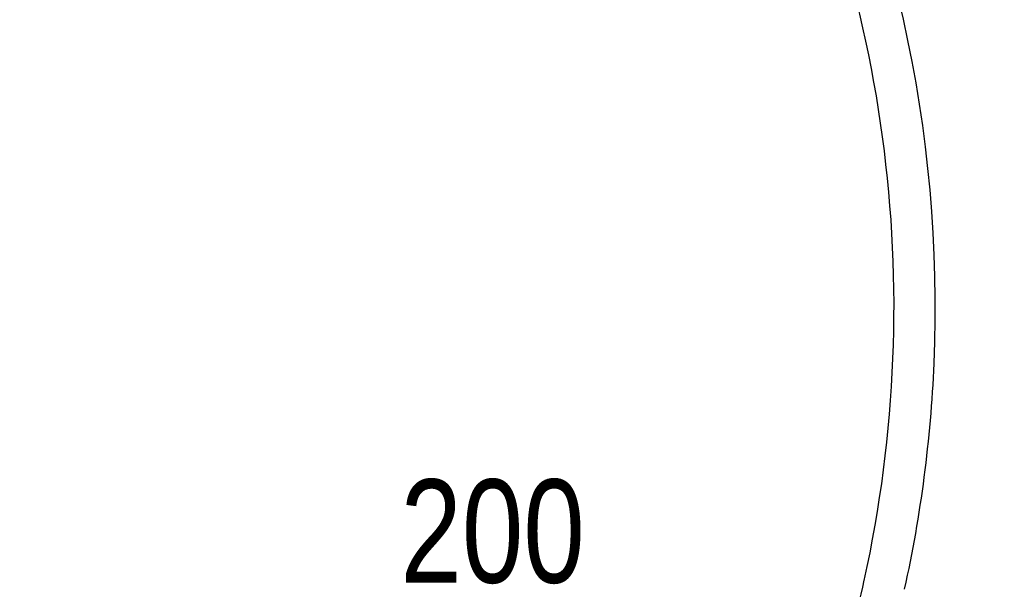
# Model space of a CAD drawing. Extents: x 446008 to 446745, y 447032 to 448234.
# Tile 9 of 24: x 446104 to 446295, y 447645 to 447755. Entities that reach past the tile are written whole.
import ezdxf

# ---------------------------------------------------------------- set-up
doc = ezdxf.new("R2010")
doc.units = 0
doc.header["$LTSCALE"] = 2
doc.header["$MEASUREMENT"] = 0
doc.layers.add('FBR', color=8, linetype='CONTINUOUS')
doc.layers.add('Planeinteilung', color=6, linetype='CONTINUOUS')
doc.styles.add('UNIR-H', font='unir_h.shx', dxfattribs={"width": 0.8})

msp = doc.modelspace()

# ---------------------------------------------------------------- linework, layer by layer
at = {"layer": 'FBR', "flags": 128}
for points in [[(446416.85, 447335.74, -0.000001), (446418.45, 447323.41, -0.000146)], [(446363.33, 447740.45, 0.000002), (446366.28, 447717.76, 0.000326)]]:
    msp.add_lwpolyline(points, format="xyb", dxfattribs=at)
at = {"layer": 'FBR', "linetype": 'Continuous'}
msp.add_lwpolyline([(446260.41, 447618.66), (446260.78, 447619.99), (446261.15, 447621.31), (446261.52, 447622.63), (446261.89, 447623.95), (446262.26, 447625.27), (446262.63, 447626.6), (446262.99, 447627.92), (446263.35, 447629.24), (446263.71, 447630.55), (446264.07, 447631.87), (446264.42, 447633.19), (446264.77, 447634.51), (446265.11, 447635.83), (446265.45, 447637.15), (446265.78, 447638.47), (446266.11, 447639.79), (446266.43, 447641.11), (446266.74, 447642.43), (446267.05, 447643.75), (446267.35, 447645.07), (446267.65, 447646.41)], dxfattribs=at)
for radius, start, end in [(254, 357.5358, 27.8017), (246, 347.5793, 27.8017), (254, 347.5793, 357.5358)]:
    msp.add_arc((446027.41, 447699.31), radius, start, end, dxfattribs=at)

# ---------------------------------------------------------------- texts
at = {"layer": 'Planeinteilung', "linetype": 'Continuous', "style": 'UNIR-H', "width": 0.8}
msp.add_text('200', height=20, dxfattribs=at).set_placement((446177.85, 447645.94))

doc.saveas('drawing.dxf')
